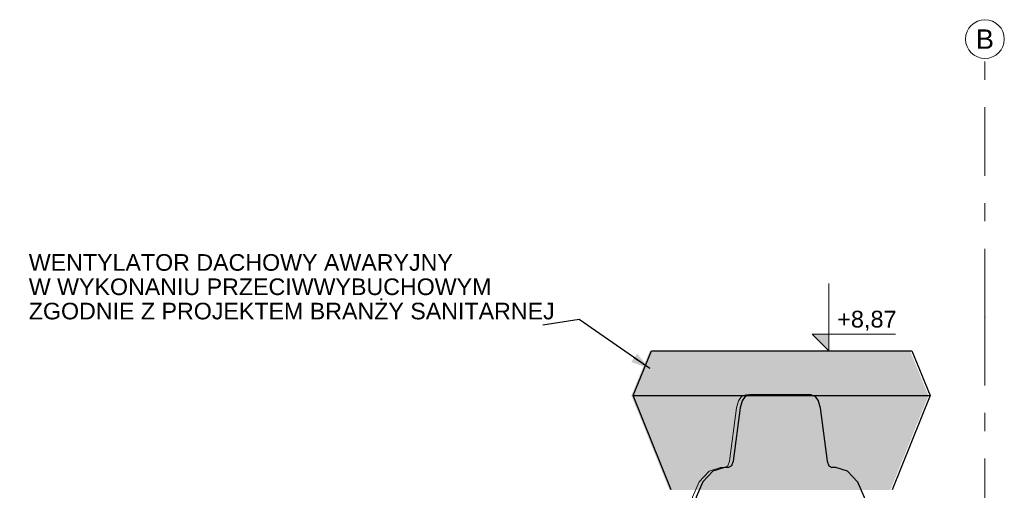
# Model space of a CAD drawing. Header units: centimetres. Extents: x -3 to 1262, y -415 to 1100.
# Tile 13 of 14: x 269 to 650, y 833 to 1015. Entities that reach past the tile are written whole.
import ezdxf
from ezdxf.enums import TextEntityAlignment as Align

# ---------------------------------------------------------------- set-up
doc = ezdxf.new("R2010")
doc.units = ezdxf.units.CM
doc.header["$MEASUREMENT"] = 0
doc.linetypes.add('Przerywana podwójnie', pattern=[54.680554, 26.458333, -10.583333, 7.055556, -10.583333])
doc.linetypes.add('Wipeout_Contour', pattern=[100, 0, -100])
for name, color, linetype in [('299-A Wymiary Opisy', 7, 'Continuous'), ('410-K Osie główne', 7, 'Continuous'), ('Nowe_520-I Went_Klim', 7, 'Continuous')]:
    doc.layers.add(name, color=color, linetype=linetype)
for name, color, linetype, lineweight in [('299-A Wymiary Opisy_Nr_pióra__11', 7, 'Continuous', 0), ('410-K Osie główne_Nr_pióra__11', 7, 'Continuous', 0), ('410-K Osie główne_Nr_pióra__7', 7, 'Continuous', 20), ('420 - podział ściany_Nr_pióra__19', 255, 'Continuous', 30), ('Nowe_0_Nr_pióra__135', 5, 'Continuous', 0), ('Nowe_199-Z Wymiary i opisy_Nr_pióra__135', 5, 'Continuous', 20), ('Nowe_520-I Went_Klim_Nr_pióra__135', 5, 'Continuous', 20)]:
    doc.layers.add(name, color=color, linetype=linetype, lineweight=lineweight)
doc.styles.add('STYL_AUTOMATYCZNY_1', font='arial.ttf')
doc.styles.add('STYL_AUTOMATYCZNY_2', font='arial.ttf')
doc.dimstyles.new('STYL_AUTOMATYCZNY__2', dxfattribs={"dimtxt": 0.18, "dimasz": 7.296, "dimexe": 0.18, "dimexo": 0.0625, "dimgap": 0, "dimtad": 0, "dimtih": 1, "dimtoh": 1, "dimdec": 4, "dimzin": 0, "dimdsep": 46, "dimcen": 0.09, "dimadec": 0, "dimazin": 0, "dimtfac": 1, "dimtdec": 4, "dimtmove": 0, "dimatfit": 3, "dimldrblk": 'ARROWHEAD_5', "dimfxl": 0, "dimtolj": 1, "dimtzin": 0, "dimarcsym": 0})

# ---------------------------------------------------------------- blocks, each defined once
blk = doc.blocks.new('ElemPrzekroju_2_1')
at = {"layer": 'Nowe_520-I Went_Klim_Nr_pióra__135', "color": 5, "linetype": 'Continuous', "lineweight": 20}
for p, q in [((541.51, 780.2), (536.71, 780.2)), ((541.51, 780), (536.71, 780)), ((547.76, 780.2), (541.51, 780.2)), ((547.76, 780), (541.51, 780)), ((555.04, 780.2), (547.76, 780.2)), ((555.04, 780), (547.76, 780)), ((562.86, 780.2), (555.04, 780.2)), ((562.86, 780), (555.04, 780)), ((570.68, 780.2), (562.86, 780.2)), ((570.68, 780), (562.86, 780)), ((577.96, 780.2), (570.68, 780.2)), ((577.96, 780), (570.68, 780)), ((584.21, 780.2), (577.96, 780.2)), ((584.21, 780), (577.96, 780)), ((589.01, 780.2), (584.21, 780.2)), ((589.01, 780), (584.21, 780))]:
    blk.add_line(p, q, dxfattribs=at)
at = {"color": 254, "linetype": 'Wipeout_Contour', "lineweight": 0, "ltscale": 3922.17519}
blk.add_wipeout([(531.44, 800), (594.28, 800), (594.28, 805), (531.44, 805)], dxfattribs=at).dxf.layer = 'Nowe_520-I Went_Klim'
at = {"color": 254, "linetype": 'Wipeout_Contour', "lineweight": 0, "ltscale": 3776.198387}
blk.add_wipeout([(530.67, 780.2), (530.67, 780), (532.67, 780), (532.67, 780.2)], dxfattribs=at).dxf.layer = 'Nowe_520-I Went_Klim'
at = {"color": 254, "linetype": 'Wipeout_Contour', "lineweight": 0, "ltscale": 3922.145761}
blk.add_wipeout([(595.05, 780.2), (593.05, 780.2), (593.05, 780), (595.05, 780)], dxfattribs=at).dxf.layer = 'Nowe_520-I Went_Klim'
at = {"layer": 'Nowe_520-I Went_Klim_Nr_pióra__135', "color": 5, "linetype": 'Continuous', "lineweight": 25}
for p, q in [((594.28, 800), (531.44, 800)), ((530.67, 780.2), (530.67, 780)), ((532.67, 780.2), (530.67, 780.2)), ((532.67, 780), (530.67, 780)), ((595.05, 780.2), (593.05, 780.2)), ((595.05, 780), (593.05, 780)), ((595.05, 780.2), (595.05, 780))]:
    blk.add_line(p, q, dxfattribs=at)
at = {"layer": 'Nowe_520-I Went_Klim_Nr_pióra__135', "color": 5, "linetype": 'Continuous', "lineweight": 20}
for p, q in [((532.66, 800), (532.66, 780.2)), ((593.06, 800), (593.06, 780.2)), ((530.67, 780.2), (530.66, 780.2)), ((530.66, 780.2), (530.66, 780)), ((530.67, 780), (530.66, 780)), ((532.67, 780.2), (533.69, 780.2)), ((533.69, 780), (532.67, 780)), ((533.69, 780.2), (536.71, 780.2)), ((536.71, 780), (533.69, 780)), ((589.01, 780.2), (592.03, 780.2)), ((592.03, 780), (589.01, 780)), ((592.03, 780.2), (593.05, 780.2)), ((593.05, 780), (592.03, 780)), ((595.06, 780.2), (595.05, 780.2)), ((595.06, 780), (595.05, 780)), ((595.06, 780.2), (595.06, 780))]:
    blk.add_line(p, q, dxfattribs=at)
at = {"layer": 'Nowe_520-I Went_Klim_Nr_pióra__135', "color": 5, "linetype": 'Continuous', "lineweight": 25, "flags": 128}
for points in [[(532.67, 800), (532.67, 780.2), (532.67, 780)], [(593.05, 800), (593.05, 780.2), (593.05, 780)]]:
    blk.add_lwpolyline(points, dxfattribs=at)
at = {"color": 254, "linetype": 'Wipeout_Contour', "lineweight": 0, "ltscale": 32355.452452}
blk.add_wipeout([(529.03, 823.41), (528.95, 822.33), (541.28, 822.33), (541.28, 811.5), (537.58, 805), (588.14, 805), (584.44, 811.5), (584.44, 822.33), (596.77, 822.33), (596.69, 823.41), (595.34, 830.42), (592.74, 836.24), (588.88, 840.39), (584.44, 841.83), (582.83, 841.83), (581.67, 842.54), (581.02, 844.35), (578.31, 864.96), (577.56, 867.65), (576.37, 869.31), (574.71, 870), (551.01, 870), (549.35, 869.31), (548.16, 867.65), (547.41, 864.96), (544.7, 844.35), (544.05, 842.54), (542.89, 841.83), (541.28, 841.83), (536.84, 840.39), (532.98, 836.24), (530.38, 830.42)], dxfattribs=at).dxf.layer = 'Nowe_520-I Went_Klim'
at = {"layer": 'Nowe_520-I Went_Klim_Nr_pióra__135', "color": 5, "linetype": 'Continuous', "lineweight": 20}
for p, q in [((549.34, 869.31), (548.15, 867.65)), ((551, 870), (549.34, 869.31)), ((551, 870), (551.01, 870)), ((574.71, 870), (574.72, 870)), ((574.72, 870), (576.38, 869.31)), ((576.38, 869.31), (577.57, 867.65)), ((547.4, 864.96), (544.69, 844.35)), ((548.15, 867.65), (547.4, 864.96)), ((577.57, 867.65), (578.32, 864.96)), ((578.32, 864.96), (581.03, 844.35)), ((541.27, 841.83), (536.83, 840.39)), ((541.27, 841.83), (541.28, 841.83)), ((544.04, 842.54), (542.88, 841.83)), ((544.69, 844.35), (544.04, 842.54)), ((581.03, 844.35), (581.68, 842.54)), ((581.68, 842.54), (582.84, 841.83)), ((584.44, 841.83), (584.45, 841.83)), ((584.45, 841.83), (588.89, 840.39)), ((536.83, 840.39), (532.97, 836.24)), ((588.89, 840.39), (592.75, 836.24)), ((532.97, 836.24), (530.37, 830.42)), ((592.75, 836.24), (595.35, 830.42)), ((530.37, 830.42), (529.02, 823.41)), ((595.35, 830.42), (596.7, 823.41)), ((529.02, 823.41), (528.94, 822.33)), ((596.7, 823.41), (596.78, 822.33)), ((528.94, 822.33), (528.95, 822.33)), ((541.27, 822.33), (541.27, 811.5)), ((584.45, 822.33), (584.45, 811.5)), ((596.77, 822.33), (596.78, 822.33)), ((541.27, 811.5), (537.57, 805)), ((541.27, 811.5), (541.28, 811.5)), ((584.44, 811.5), (584.45, 811.5)), ((584.45, 811.5), (588.15, 805))]:
    blk.add_line(p, q, dxfattribs=at)
at = {"layer": 'Nowe_520-I Went_Klim_Nr_pióra__135', "color": 5, "linetype": 'Continuous', "lineweight": 25}
for p, q in [((544.05, 842.54), (542.89, 841.83)), ((581.67, 842.54), (582.83, 841.83)), ((541.28, 822.33), (528.95, 822.33)), ((541.28, 822.33), (541.28, 811.5)), ((584.44, 822.33), (584.44, 811.5)), ((596.77, 822.33), (584.44, 822.33)), ((541.28, 811.5), (537.58, 805)), ((584.44, 811.5), (588.14, 805)), ((531.44, 805), (531.44, 800)), ((537.58, 805), (531.44, 805)), ((594.28, 805), (588.14, 805)), ((594.28, 805), (594.28, 800))]:
    blk.add_line(p, q, dxfattribs=at)
at = {"layer": 'Nowe_520-I Went_Klim_Nr_pióra__135', "color": 5, "linetype": 'Continuous', "lineweight": 25, "flags": 128}
for points in [[(549.35, 869.31), (548.16, 867.65), (547.41, 864.96), (544.7, 844.35), (544.05, 842.54)], [(576.37, 869.31), (574.71, 870), (551.01, 870), (549.35, 869.31)], [(576.37, 869.31), (577.56, 867.65), (578.31, 864.96), (581.02, 844.35), (581.67, 842.54)], [(542.89, 841.83), (541.28, 841.83), (536.84, 840.39)], [(588.88, 840.39), (584.44, 841.83), (582.83, 841.83)], [(536.84, 840.39), (532.98, 836.24), (530.38, 830.42), (529.03, 823.41), (528.95, 822.33)], [(588.88, 840.39), (592.74, 836.24), (595.34, 830.42), (596.69, 823.41), (596.77, 822.33)]]:
    blk.add_lwpolyline(points, dxfattribs=at)
blk = doc.blocks.new('ElemPrzekroju_25_1')
at = {"layer": 'Nowe_520-I Went_Klim_Nr_pióra__135', "color": 5, "linetype": 'Continuous', "lineweight": 20}
for p, q in [((547.87, 869.31), (546.68, 867.65)), ((549.53, 870), (547.87, 869.31)), ((549.53, 870), (549.93, 870)), ((549.93, 870), (551, 870)), ((545.92, 864.96), (543.22, 844.35)), ((546.68, 867.65), (545.92, 864.96)), ((539.8, 841.83), (535.36, 840.39)), ((539.8, 841.83), (540.54, 841.83)), ((540.54, 841.83), (541.27, 841.83)), ((542.57, 842.54), (541.41, 841.83)), ((543.22, 844.35), (542.57, 842.54)), ((535.36, 840.39), (531.5, 836.24)), ((531.5, 836.24), (528.89, 830.42)), ((528.89, 830.42), (527.55, 823.41)), ((527.55, 823.41), (527.47, 822.33)), ((527.47, 822.33), (528.62, 822.33)), ((528.62, 822.33), (528.94, 822.33)), ((539.8, 822.33), (539.8, 811.5)), ((539.8, 811.5), (536.1, 805)), ((539.8, 811.5), (540.54, 811.5)), ((540.54, 811.5), (541.27, 811.5)), ((529.97, 805), (531.44, 805)), ((529.97, 800), (529.97, 805))]:
    blk.add_line(p, q, dxfattribs=at)
blk = doc.blocks.new('Standardowy znacznik osi[1]_1', base_point=(642.06, 1000))
at = {"layer": '410-K Osie główne_Nr_pióra__11', "color": 7, "linetype": 'Przerywana podwójnie', "lineweight": 0}
for q in [(642.06, 1000), (642.06, -300)]:
    blk.add_line((642.06, 900), q, dxfattribs=at)
blk.add_point((642.06, 900), dxfattribs=at)
blk.add_point((642.06, 900), dxfattribs=at)
at = {"layer": '410-K Osie główne_Nr_pióra__7', "color": 7, "linetype": 'Continuous', "lineweight": 20}
blk.add_circle((642.06, 1007.5), 7.5, dxfattribs=at)
at = {"layer": '410-K Osie główne_Nr_pióra__11', "color": 7, "lineweight": 0, "style": 'STYL_AUTOMATYCZNY_1'}
for tag, p in [('AC_MarkerText_1_0', (642.06, 1011.25)), ('AC_MarkerText_1_1', (642.06, -403.75))]:
    blk.add_attdef(tag, text='', height=7.5, rotation=360, dxfattribs=at).set_placement(p, align=Align.TOP_CENTER)
blk = doc.blocks.new('Wymiary_2_1', base_point=(581.66, 886.95))
at = {"layer": '299-A Wymiary Opisy_Nr_pióra__11', "linetype": 'Continuous', "lineweight": 0}
blk.add_hatch(color=7, dxfattribs=at).paths.add_polyline_path([(581.66, 886.95), (581.66, 893.45), (575.16, 893.45)])
at = {"layer": '299-A Wymiary Opisy_Nr_pióra__11', "color": 7, "linetype": 'Continuous', "lineweight": 0}
for p, q in [((581.66, 886.95), (581.66, 912.95)), ((581.66, 886.95), (575.16, 893.45)), ((575.16, 893.45), (581.66, 893.45)), ((581.66, 893.45), (607.46, 893.45)), ((581.66, 886.95), (576.78, 886.95)), ((581.66, 886.95), (586.53, 886.95))]:
    blk.add_line(p, q, dxfattribs=at)
at = {"layer": '299-A Wymiary Opisy_Nr_pióra__11', "color": 7, "lineweight": 0, "insert": (584.91, 894.75), "char_height": 6.5, "attachment_point": 7, "style": 'STYL_AUTOMATYCZNY_2'}
blk.add_mtext('\\A1;{\\pql;\\fArial|b0|i0|c238|p0;\\W1.000000;+8,87}', dxfattribs=at)
blk = doc.blocks.new('ARROWHEAD_5')
at = {"linetype": 'Continuous', "lineweight": 0}
blk.add_hatch(color=0, dxfattribs=at).paths.add_polyline_path([(-1, 0.2679), (0, 0), (-1, -0.2679)])
at = {"color": 0, "linetype": 'Continuous', "lineweight": 0}
blk.add_line((0, 0), (-1, 0), dxfattribs=at)

msp = doc.modelspace()

# ---------------------------------------------------------------- linework, layer by layer
at = {"layer": 'Nowe_0_Nr_pióra__135', "color": 5, "linetype": 'Continuous', "lineweight": 25}
for p, q in [((505.95, 869.71), (513.11, 887.01)), ((513.11, 887.01), (613.77, 887.01)), ((613.77, 887.01), (620.92, 869.71)), ((520.7, 833.16), (505.95, 869.71)), ((620.92, 869.71), (606.17, 833.16))]:
    msp.add_line(p, q, dxfattribs=at)

# ---------------------------------------------------------------- block references
at = {"layer": '299-A Wymiary Opisy', "color": 7, "linetype": 'Continuous', "lineweight": 0}
msp.add_blockref('Wymiary_2_1', (581.66, 886.95), dxfattribs=at)
at = {"layer": '410-K Osie główne', "color": 7, "linetype": 'Continuous', "lineweight": 20}
ref = msp.add_blockref('Standardowy znacznik osi[1]_1', (642.06, 1000), dxfattribs=at)
ref.add_attrib('AC_MarkerText_1', 'B', dxfattribs={"layer": '410-K Osie główne_Nr_pióra__11', "color": 7, "lineweight": 0, "height": 7.5, "rotation": 360, "style": 'STYL_AUTOMATYCZNY_1'}).set_placement((642.06, 1011.25), align=Align.TOP_CENTER)
at = {"layer": 'Nowe_520-I Went_Klim', "lineweight": 0}
msp.add_blockref('ElemPrzekroju_2_1', (0, 0), dxfattribs=at)

# ---------------------------------------------------------------- texts
at = {"layer": 'Nowe_199-Z Wymiary i opisy_Nr_pióra__135', "color": 5, "linetype": 'Continuous', "lineweight": 20, "insert": (272.16, 899.03), "char_height": 6.4251, "attachment_point": 7, "line_spacing_factor": 0.877503, "style": 'STYL_AUTOMATYCZNY_2'}
msp.add_mtext('\\A1;{\\pql;\\fArial|b0|i0|c238|p0;\\W1.000000;WENTYLATOR DACHOWY AWARYJNY \\P\\pql;\\fArial|b0|i0|c238|p0;\\W1.000000;W WYKONANIU PRZECIWWYBUCHOWYM\\P\\pql;\\fArial|b0|i0|c238|p0;\\W1.000000;ZGODNIE Z PROJEKTEM BRANŻY SANITARNEJ}', dxfattribs=at)

# ---------------------------------------------------------------- leaders
at = {"layer": 'Nowe_199-Z Wymiary i opisy_Nr_pióra__135', "color": 5, "linetype": 'Continuous', "lineweight": 20, "annotation_type": 0, "has_hookline": 1, "hookline_direction": 1, "text_width": 202.45}
msp.add_leader([(512.36, 880.08), (485.03, 899.03), (471.09, 896.93)], dimstyle='STYL_AUTOMATYCZNY__2', dxfattribs=at)

# ---------------------------------------------------------------- next in the draw order: hatches: boundary and pattern name
at = {"layer": '420 - podział ściany_Nr_pióra__19', "linetype": 'Continuous', "lineweight": 30}
for points in [[(620.23, 869.65), (613.07, 886.95), (512.41, 886.95), (505.25, 869.65)], [(505.25, 869.65), (520, 833.1), (605.47, 833.1), (620.23, 869.65)]]:
    msp.add_hatch(color=255, dxfattribs=at).paths.add_polyline_path(points)

# ---------------------------------------------------------------- next in the draw order: linework, layer by layer
at = {"layer": 'Nowe_0_Nr_pióra__135', "color": 5, "linetype": 'Continuous', "lineweight": 25}
msp.add_line((505.95, 869.71), (620.92, 869.71), dxfattribs=at)

# ---------------------------------------------------------------- next in the draw order: block references
at = {"layer": 'Nowe_520-I Went_Klim', "lineweight": 0}
msp.add_blockref('ElemPrzekroju_25_1', (0, 0), dxfattribs=at)

doc.saveas('drawing.dxf')
